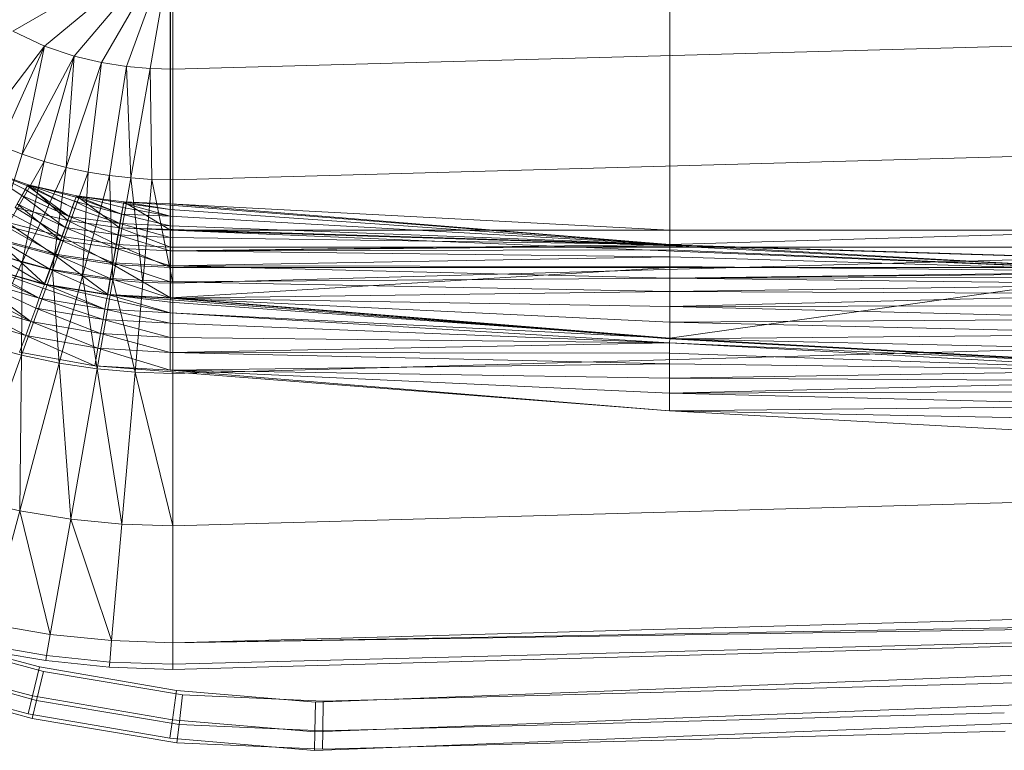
# Model space of a CAD drawing. Header units: metres. Extents: x 397.7 to 427.5, y 12.7 to 28.4.
# Tile 72 of 126: x 406.869 to 407.095, y 27.037 to 27.205. Entities that reach past the tile are written whole.
import ezdxf

# ---------------------------------------------------------------- set-up
doc = ezdxf.new("R2010")
doc.units = ezdxf.units.M
doc.layers.add('A-DETL-____-MBND', color=7, linetype='Continuous', lineweight=18)

# ---------------------------------------------------------------- blocks, each defined once
blk = doc.blocks.new('Family - Inodor P4-151432-08_TEL_P5')
at = {"layer": 'A-DETL-____-MBND', "color": 253, "true_color": 0xaaaaaa}
for p, q in [((0.21593, 0.13288), (0.21593, 0.26697)), ((0.21593, 0.26697), (0.21593, 0.13288)), ((0.33082, 0.26697), (0.33082, 0.13288)), ((0.33082, 0.26697), (0.33082, 0.13288)), ((0.33082, 0.26697), (0.33082, 0.13288)), ((0.33082, 0.26697), (0.33082, 0.13288)), ((0.21587, 0.2609), (0.21587, 0.13894)), ((0.21587, 0.2609), (0.21587, 0.13894)), ((0.21652, 0.19991), (0.17968, 0.17865)), ((0.21652, 0.19991), (0.18699, 0.17514)), ((0.21652, 0.19991), (0.19381, 0.17286)), ((0.21652, 0.19991), (0.20005, 0.17139)), ((0.21652, 0.19991), (0.20581, 0.1705)), ((0.21652, 0.19991), (0.21124, 0.17001)), ((0.21652, 0.16986), (0.21652, 0.19991)), ((0.7262, 0.18393), (0.21652, 0.16986)), ((0.18699, 0.17514), (0.17968, 0.17865)), ((0.18699, 0.17514), (0.1714, 0.1548)), ((0.18699, 0.17514), (0.17661, 0.15235)), ((0.18179, 0.15031), (0.18699, 0.17514)), ((0.19381, 0.17286), (0.18699, 0.17514)), ((0.19381, 0.17286), (0.18179, 0.15031)), ((0.19381, 0.17286), (0.18692, 0.14864)), ((0.19198, 0.14729), (0.19381, 0.17286)), ((0.20005, 0.17139), (0.19381, 0.17286)), ((0.20005, 0.17139), (0.19198, 0.14729)), ((0.19698, 0.14623), (0.20005, 0.17139)), ((0.20581, 0.1705), (0.20005, 0.17139)), ((0.20581, 0.1705), (0.20192, 0.14543)), ((0.21124, 0.17001), (0.20581, 0.1705)), ((0.20681, 0.14488), (0.20581, 0.1705)), ((0.21124, 0.17001), (0.20681, 0.14488)), ((0.21652, 0.16986), (0.21124, 0.17001)), ((0.21167, 0.14455), (0.21124, 0.17001)), ((0.21652, 0.14444), (0.21652, 0.16986)), ((0.7262, 0.15852), (0.21652, 0.14444)), ((0.18179, 0.15031), (0.17661, 0.15235)), ((0.17482, 0.12769), (0.18179, 0.15031)), ((0.18692, 0.14864), (0.18179, 0.15031)), ((0.1718, 0.14741), (0.18319, 0.14332)), ((0.1718, 0.14741), (0.18319, 0.14332)), ((0.1718, 0.14741), (0.18303, 0.14305)), ((0.1718, 0.14741), (0.18303, 0.14305)), ((0.1718, 0.14741), (0.18254, 0.1422)), ((0.1718, 0.14741), (0.18254, 0.1422)), ((0.1718, 0.14741), (0.18174, 0.14081)), ((0.1718, 0.14741), (0.18174, 0.14081)), ((0.18319, 0.14332), (0.1718, 0.14741)), ((0.1718, 0.14741), (0.18319, 0.14332)), ((0.18692, 0.14864), (0.17482, 0.12769)), ((0.1818, 0.12547), (0.18692, 0.14864)), ((0.19198, 0.14729), (0.1818, 0.12547)), ((0.19198, 0.14729), (0.18692, 0.14864)), ((0.18878, 0.1237), (0.19198, 0.14729)), ((0.19698, 0.14623), (0.19198, 0.14729)), ((0.19698, 0.14623), (0.18878, 0.1237)), ((0.19574, 0.12235), (0.19698, 0.14623)), ((0.20192, 0.14543), (0.19574, 0.12235)), ((0.20192, 0.14543), (0.19698, 0.14623)), ((0.20681, 0.14488), (0.20192, 0.14543)), ((0.20268, 0.12141), (0.20192, 0.14543)), ((0.18319, 0.14332), (0.18021, 0.13804)), ((0.18319, 0.14332), (0.18021, 0.13804)), ((0.18303, 0.14305), (0.18254, 0.1422)), ((0.18303, 0.14305), (0.18254, 0.1422)), ((0.18319, 0.14332), (0.18303, 0.14305)), ((0.18319, 0.14332), (0.18303, 0.14305)), ((0.19335, 0.13804), (0.18303, 0.14305)), ((0.18303, 0.14305), (0.1926, 0.136)), ((0.18303, 0.14305), (0.19335, 0.13804)), ((0.18303, 0.14305), (0.1926, 0.136)), ((0.19434, 0.14076), (0.18319, 0.14332)), ((0.18319, 0.14332), (0.19335, 0.13804)), ((0.18319, 0.14332), (0.19434, 0.14076)), ((0.18319, 0.14332), (0.19423, 0.14047)), ((0.18319, 0.14332), (0.19423, 0.14047)), ((0.18319, 0.14332), (0.19389, 0.13955)), ((0.18319, 0.14332), (0.19389, 0.13955)), ((0.18319, 0.14332), (0.19335, 0.13804)), ((0.19434, 0.14076), (0.18319, 0.14332)), ((0.18319, 0.14332), (0.19434, 0.14076)), ((0.18319, 0.14332), (0.19232, 0.13505)), ((0.18319, 0.14332), (0.19232, 0.13505)), ((0.20681, 0.14488), (0.20268, 0.12141)), ((0.21167, 0.14455), (0.20681, 0.14488)), ((0.2096, 0.12085), (0.20681, 0.14488)), ((0.21167, 0.14455), (0.2096, 0.12085)), ((0.21652, 0.14444), (0.21167, 0.14455)), ((0.21652, 0.12067), (0.21167, 0.14455)), ((0.21652, 0.14444), (0.21652, 0.12067)), ((0.18174, 0.14081), (0.18066, 0.13893)), ((0.18174, 0.14081), (0.18066, 0.13893)), ((0.18254, 0.1422), (0.18174, 0.14081)), ((0.18254, 0.1422), (0.18174, 0.14081)), ((0.1926, 0.136), (0.18174, 0.14081)), ((0.18174, 0.14081), (0.19169, 0.13349)), ((0.18174, 0.14081), (0.1926, 0.136)), ((0.18174, 0.14081), (0.19169, 0.13349)), ((0.1926, 0.136), (0.18254, 0.1422)), ((0.18254, 0.1422), (0.1926, 0.136)), ((0.19434, 0.14076), (0.19232, 0.13505)), ((0.19434, 0.14076), (0.19232, 0.13505)), ((0.19423, 0.14047), (0.19389, 0.13955)), ((0.19423, 0.14047), (0.19389, 0.13955)), ((0.19434, 0.14076), (0.19423, 0.14047)), ((0.19434, 0.14076), (0.19423, 0.14047)), ((0.20469, 0.13653), (0.19423, 0.14047)), ((0.19423, 0.14047), (0.20469, 0.13653)), ((0.20519, 0.13938), (0.19434, 0.14076)), ((0.19434, 0.14076), (0.20469, 0.13653)), ((0.19434, 0.14076), (0.20519, 0.13938)), ((0.19434, 0.14076), (0.20514, 0.13907)), ((0.19434, 0.14076), (0.20514, 0.13907)), ((0.19434, 0.14076), (0.20497, 0.13811)), ((0.19434, 0.14076), (0.20497, 0.13811)), ((0.19434, 0.14076), (0.20469, 0.13653)), ((0.20519, 0.13938), (0.19434, 0.14076)), ((0.19434, 0.14076), (0.20519, 0.13938)), ((0.19434, 0.14076), (0.2042, 0.1334)), ((0.19434, 0.14076), (0.2042, 0.1334)), ((0.19169, 0.13349), (0.18066, 0.13893)), ((0.18066, 0.13893), (0.19063, 0.13057)), ((0.18066, 0.13893), (0.19169, 0.13349)), ((0.18066, 0.13893), (0.19063, 0.13057)), ((0.19389, 0.13955), (0.19335, 0.13804)), ((0.19389, 0.13955), (0.19335, 0.13804)), ((0.20469, 0.13653), (0.19389, 0.13955)), ((0.19389, 0.13955), (0.20431, 0.13439)), ((0.19389, 0.13955), (0.20469, 0.13653)), ((0.19389, 0.13955), (0.20431, 0.13439)), ((0.20519, 0.13938), (0.2042, 0.1334)), ((0.20519, 0.13938), (0.2042, 0.1334)), ((0.20514, 0.13907), (0.20497, 0.13811)), ((0.20514, 0.13907), (0.20497, 0.13811)), ((0.20519, 0.13938), (0.20514, 0.13907)), ((0.20519, 0.13938), (0.20514, 0.13907)), ((0.21587, 0.13765), (0.20514, 0.13907)), ((0.20514, 0.13907), (0.21587, 0.13605)), ((0.20514, 0.13907), (0.21587, 0.13765)), ((0.20514, 0.13907), (0.21587, 0.13605)), ((0.21587, 0.13894), (0.20519, 0.13938)), ((0.20519, 0.13938), (0.21587, 0.13765)), ((0.20519, 0.13938), (0.21587, 0.13894)), ((0.20519, 0.13938), (0.21587, 0.13863)), ((0.20519, 0.13938), (0.21587, 0.13863)), ((0.20519, 0.13938), (0.21587, 0.13765)), ((0.20519, 0.13938), (0.21587, 0.13894)), ((0.20519, 0.13938), (0.21587, 0.13894)), ((0.20519, 0.13938), (0.21593, 0.13288)), ((0.20519, 0.13938), (0.21593, 0.13288)), ((0.33082, 0.1296), (0.21587, 0.13894)), ((0.21587, 0.13894), (0.33082, 0.13288)), ((0.21593, 0.13288), (0.21587, 0.13894)), ((0.21587, 0.13894), (0.33082, 0.13288)), ((0.33082, 0.1296), (0.21587, 0.13894)), ((0.21587, 0.13894), (0.21587, 0.13863)), ((0.21587, 0.13894), (0.33082, 0.1296)), ((0.21587, 0.13894), (0.21587, 0.13863)), ((0.21587, 0.13894), (0.33082, 0.13288)), ((0.21587, 0.13894), (0.21593, 0.13288)), ((0.21587, 0.13894), (0.33082, 0.13288)), ((0.21587, 0.13894), (0.21593, 0.13288)), ((0.21587, 0.13863), (0.21587, 0.13765)), ((0.33082, 0.1296), (0.21587, 0.13863)), ((0.21587, 0.13863), (0.33082, 0.1296)), ((0.21587, 0.13863), (0.21587, 0.13765)), ((0.19063, 0.13057), (0.17932, 0.13662)), ((0.17932, 0.13662), (0.19063, 0.13057)), ((0.19232, 0.13505), (0.18021, 0.13804)), ((0.19232, 0.13505), (0.18021, 0.13804)), ((0.18021, 0.13804), (0.19232, 0.13505)), ((0.18021, 0.13804), (0.19099, 0.13139)), ((0.18021, 0.13804), (0.19099, 0.13139)), ((0.1926, 0.136), (0.19169, 0.13349)), ((0.1926, 0.136), (0.19169, 0.13349)), ((0.19335, 0.13804), (0.1926, 0.136)), ((0.19335, 0.13804), (0.1926, 0.136)), ((0.20431, 0.13439), (0.1926, 0.136)), ((0.1926, 0.136), (0.20431, 0.13439)), ((0.1926, 0.136), (0.20385, 0.13176)), ((0.1926, 0.136), (0.20385, 0.13176)), ((0.20431, 0.13439), (0.19335, 0.13804)), ((0.19335, 0.13804), (0.20431, 0.13439)), ((0.20469, 0.13653), (0.20431, 0.13439)), ((0.20469, 0.13653), (0.20431, 0.13439)), ((0.20497, 0.13811), (0.20469, 0.13653)), ((0.20497, 0.13811), (0.20469, 0.13653)), ((0.21587, 0.13605), (0.20469, 0.13653)), ((0.20469, 0.13653), (0.21587, 0.13605)), ((0.20469, 0.13653), (0.21587, 0.13388)), ((0.20469, 0.13653), (0.21587, 0.13388)), ((0.21587, 0.13605), (0.20497, 0.13811)), ((0.20497, 0.13811), (0.21587, 0.13605)), ((0.21587, 0.13765), (0.21587, 0.13605)), ((0.33082, 0.1296), (0.21587, 0.13765)), ((0.21587, 0.13765), (0.33082, 0.1296)), ((0.21587, 0.13765), (0.21587, 0.13605)), ((0.33082, 0.1296), (0.21587, 0.13605)), ((0.21587, 0.13605), (0.21587, 0.13388)), ((0.21587, 0.13605), (0.33082, 0.1296)), ((0.21587, 0.13605), (0.21587, 0.13388)), ((0.19063, 0.13057), (0.17777, 0.13393)), ((0.17777, 0.13393), (0.18945, 0.12735)), ((0.17777, 0.13393), (0.19063, 0.13057)), ((0.17777, 0.13393), (0.18945, 0.12735)), ((0.19099, 0.13139), (0.17826, 0.13467)), ((0.17826, 0.13467), (0.19099, 0.13139)), ((0.17826, 0.13467), (0.18939, 0.127)), ((0.17826, 0.13467), (0.18939, 0.127)), ((0.19232, 0.13505), (0.19099, 0.13139)), ((0.19232, 0.13505), (0.19099, 0.13139)), ((0.2042, 0.1334), (0.19232, 0.13505)), ((0.2042, 0.1334), (0.19232, 0.13505)), ((0.19232, 0.13505), (0.2042, 0.1334)), ((0.19232, 0.13505), (0.20352, 0.12956)), ((0.19232, 0.13505), (0.20352, 0.12956)), ((0.20431, 0.13439), (0.20385, 0.13176)), ((0.20431, 0.13439), (0.20385, 0.13176)), ((0.21587, 0.13388), (0.20431, 0.13439)), ((0.20431, 0.13439), (0.21587, 0.13388)), ((0.20431, 0.13439), (0.21587, 0.1312)), ((0.20431, 0.13439), (0.21587, 0.1312)), ((0.33082, 0.1296), (0.21587, 0.13388)), ((0.21587, 0.13388), (0.21587, 0.1312)), ((0.21587, 0.13388), (0.33082, 0.1296)), ((0.21587, 0.13388), (0.21587, 0.1312)), ((0.7262, 0.13475), (0.21652, 0.12067)), ((0.19099, 0.13139), (0.18939, 0.127)), ((0.19099, 0.13139), (0.18939, 0.127)), ((0.19169, 0.13349), (0.19063, 0.13057)), ((0.19169, 0.13349), (0.19063, 0.13057)), ((0.20352, 0.12956), (0.19099, 0.13139)), ((0.19099, 0.13139), (0.20352, 0.12956)), ((0.19099, 0.13139), (0.20271, 0.12496)), ((0.19099, 0.13139), (0.20271, 0.12496)), ((0.20385, 0.13176), (0.19169, 0.13349)), ((0.19169, 0.13349), (0.20385, 0.13176)), ((0.19169, 0.13349), (0.20331, 0.1287)), ((0.19169, 0.13349), (0.20331, 0.1287)), ((0.20385, 0.13176), (0.20331, 0.1287)), ((0.20385, 0.13176), (0.20331, 0.1287)), ((0.2042, 0.1334), (0.20352, 0.12956)), ((0.2042, 0.1334), (0.20352, 0.12956)), ((0.21587, 0.1312), (0.20385, 0.13176)), ((0.20385, 0.13176), (0.21587, 0.1312)), ((0.20385, 0.13176), (0.21587, 0.1281)), ((0.20385, 0.13176), (0.21587, 0.1281)), ((0.21593, 0.13288), (0.2042, 0.1334)), ((0.2042, 0.1334), (0.21593, 0.13288)), ((0.2042, 0.1334), (0.7256, 0.11726)), ((0.7262, 0.11723), (0.2042, 0.1334)), ((0.2042, 0.1334), (0.7256, 0.11726)), ((0.21593, 0.13288), (0.2042, 0.1334)), ((0.2042, 0.1334), (0.21593, 0.13288)), ((0.2042, 0.1334), (0.21593, 0.12899)), ((0.2042, 0.1334), (0.21593, 0.12899)), ((0.33082, 0.13288), (0.21593, 0.13288)), ((0.33082, 0.13288), (0.21593, 0.13288)), ((0.21593, 0.13288), (0.7256, 0.11726)), ((0.33082, 0.1296), (0.21593, 0.13288)), ((0.33082, 0.13288), (0.21593, 0.13288)), ((0.21593, 0.13288), (0.33082, 0.1296)), ((0.21593, 0.13288), (0.44571, 0.12326)), ((0.21593, 0.13288), (0.44571, 0.12326)), ((0.21593, 0.13288), (0.7256, 0.11726)), ((0.21593, 0.13288), (0.33082, 0.13288)), ((0.21593, 0.13288), (0.21593, 0.12899)), ((0.33082, 0.13288), (0.21593, 0.13288)), ((0.21593, 0.13288), (0.21593, 0.12899)), ((0.33082, 0.13288), (0.33082, 0.1296)), ((0.44571, 0.13288), (0.33082, 0.13288)), ((0.44571, 0.13288), (0.33082, 0.1296)), ((0.44571, 0.13288), (0.33082, 0.13288)), ((0.44571, 0.13288), (0.33082, 0.1296)), ((0.44571, 0.13288), (0.33082, 0.13288)), ((0.44571, 0.13288), (0.33082, 0.13288)), ((0.33082, 0.13288), (0.33082, 0.12899)), ((0.33082, 0.13288), (0.33082, 0.12899)), ((0.18939, 0.127), (0.17592, 0.13062)), ((0.17592, 0.13062), (0.18939, 0.127)), ((0.17592, 0.13062), (0.187, 0.12044)), ((0.17592, 0.13062), (0.187, 0.12044)), ((0.18945, 0.12735), (0.17605, 0.13096)), ((0.17605, 0.13096), (0.1882, 0.12391)), ((0.17605, 0.13096), (0.18945, 0.12735)), ((0.17605, 0.13096), (0.1882, 0.12391)), ((0.19063, 0.13057), (0.18945, 0.12735)), ((0.19063, 0.13057), (0.18945, 0.12735)), ((0.20331, 0.1287), (0.19063, 0.13057)), ((0.19063, 0.13057), (0.20331, 0.1287)), ((0.19063, 0.13057), (0.20272, 0.12532)), ((0.19063, 0.13057), (0.20272, 0.12532)), ((0.20352, 0.12956), (0.20271, 0.12496)), ((0.20352, 0.12956), (0.20271, 0.12496)), ((0.21593, 0.12899), (0.20352, 0.12956)), ((0.20352, 0.12956), (0.21593, 0.12899)), ((0.20352, 0.12956), (0.21593, 0.12431)), ((0.20352, 0.12956), (0.21593, 0.12431)), ((0.33082, 0.1296), (0.21587, 0.1312)), ((0.21587, 0.1312), (0.21587, 0.1281)), ((0.21587, 0.1312), (0.33082, 0.1296)), ((0.21587, 0.1312), (0.21587, 0.1281)), ((0.33082, 0.1296), (0.21587, 0.1281)), ((0.33082, 0.1296), (0.21587, 0.1281)), ((0.33082, 0.12929), (0.21587, 0.1281)), ((0.33082, 0.12929), (0.21587, 0.1281)), ((0.44571, 0.12326), (0.33082, 0.1296)), ((0.33082, 0.1296), (0.33082, 0.12929)), ((0.33082, 0.1296), (0.44571, 0.12326)), ((0.33082, 0.1296), (0.33082, 0.12929)), ((0.44571, 0.12326), (0.33082, 0.1296)), ((0.33082, 0.1296), (0.44571, 0.12326)), ((0.44571, 0.12326), (0.33082, 0.12929)), ((0.33082, 0.12929), (0.33082, 0.12831)), ((0.33082, 0.12929), (0.44571, 0.12326)), ((0.33082, 0.12929), (0.33082, 0.12831)), ((0.1882, 0.12391), (0.17422, 0.12779)), ((0.17422, 0.12779), (0.18691, 0.12037)), ((0.17422, 0.12779), (0.1882, 0.12391)), ((0.17422, 0.12779), (0.18691, 0.12037)), ((0.1818, 0.12547), (0.17482, 0.12769)), ((0.18939, 0.127), (0.187, 0.12044)), ((0.18939, 0.127), (0.187, 0.12044)), ((0.18945, 0.12735), (0.1882, 0.12391)), ((0.18945, 0.12735), (0.1882, 0.12391)), ((0.20271, 0.12496), (0.18939, 0.127)), ((0.18939, 0.127), (0.20271, 0.12496)), ((0.18939, 0.127), (0.2015, 0.11809)), ((0.18939, 0.127), (0.2015, 0.11809)), ((0.20272, 0.12532), (0.18945, 0.12735)), ((0.18945, 0.12735), (0.20272, 0.12532)), ((0.18945, 0.12735), (0.20208, 0.12172)), ((0.18945, 0.12735), (0.20208, 0.12172)), ((0.20331, 0.1287), (0.20272, 0.12532)), ((0.20331, 0.1287), (0.20272, 0.12532)), ((0.21587, 0.1281), (0.20331, 0.1287)), ((0.20331, 0.1287), (0.21587, 0.1281)), ((0.20331, 0.1287), (0.21587, 0.12467)), ((0.20331, 0.1287), (0.21587, 0.12467)), ((0.33082, 0.12831), (0.21587, 0.1281)), ((0.33082, 0.12831), (0.21587, 0.1281)), ((0.21587, 0.1281), (0.21587, 0.12467)), ((0.33082, 0.12671), (0.21587, 0.1281)), ((0.21587, 0.1281), (0.33082, 0.12671)), ((0.21587, 0.1281), (0.21587, 0.12467)), ((0.33082, 0.12899), (0.21593, 0.12899)), ((0.21593, 0.12899), (0.21593, 0.12431)), ((0.33082, 0.12899), (0.21593, 0.12899)), ((0.21593, 0.12899), (0.21593, 0.12431)), ((0.44571, 0.12899), (0.33082, 0.12899)), ((0.44571, 0.12899), (0.33082, 0.12899)), ((0.33082, 0.12899), (0.33082, 0.12431)), ((0.33082, 0.12899), (0.33082, 0.12431)), ((0.44571, 0.12326), (0.33082, 0.12831)), ((0.33082, 0.12831), (0.33082, 0.12671)), ((0.33082, 0.12831), (0.44571, 0.12326)), ((0.33082, 0.12831), (0.33082, 0.12671)), ((0.1818, 0.12547), (0.17296, 0.1065)), ((0.18164, 0.10408), (0.1818, 0.12547)), ((0.18878, 0.1237), (0.1818, 0.12547)), ((0.20271, 0.12496), (0.2015, 0.11809)), ((0.20271, 0.12496), (0.2015, 0.11809)), ((0.20272, 0.12532), (0.20208, 0.12172)), ((0.20272, 0.12532), (0.20208, 0.12172)), ((0.21593, 0.12431), (0.20271, 0.12496)), ((0.20271, 0.12496), (0.21593, 0.12431)), ((0.20271, 0.12496), (0.21593, 0.11733)), ((0.20271, 0.12496), (0.21593, 0.11733)), ((0.21587, 0.12467), (0.20272, 0.12532)), ((0.20272, 0.12532), (0.21587, 0.12467)), ((0.20272, 0.12532), (0.21587, 0.12101)), ((0.20272, 0.12532), (0.21587, 0.12101)), ((0.33082, 0.12671), (0.21587, 0.12467)), ((0.33082, 0.12671), (0.21587, 0.12467)), ((0.33082, 0.12454), (0.21587, 0.12467)), ((0.21587, 0.12467), (0.21587, 0.12101)), ((0.21587, 0.12467), (0.33082, 0.12454)), ((0.21587, 0.12467), (0.33082, 0.12186)), ((0.21587, 0.12467), (0.33082, 0.12186)), ((0.21587, 0.12467), (0.21587, 0.12101)), ((0.44571, 0.12326), (0.33082, 0.12671)), ((0.33082, 0.12671), (0.33082, 0.12454)), ((0.33082, 0.12671), (0.44571, 0.12326)), ((0.33082, 0.12671), (0.33082, 0.12454)), ((0.18577, 0.11721), (0.17189, 0.12374)), ((0.17189, 0.12374), (0.18577, 0.11721)), ((0.18691, 0.12037), (0.17234, 0.12452)), ((0.187, 0.12044), (0.17243, 0.12458)), ((0.17243, 0.12458), (0.18577, 0.11721)), ((0.17243, 0.12458), (0.187, 0.12044)), ((0.17243, 0.12458), (0.18661, 0.11952)), ((0.17243, 0.12458), (0.18661, 0.11952)), ((0.17243, 0.12458), (0.18577, 0.11721)), ((0.18878, 0.1237), (0.18164, 0.10408)), ((0.1882, 0.12391), (0.18691, 0.12037)), ((0.1882, 0.12391), (0.18691, 0.12037)), ((0.20208, 0.12172), (0.1882, 0.12391)), ((0.1882, 0.12391), (0.20208, 0.12172)), ((0.1882, 0.12391), (0.20142, 0.11801)), ((0.1882, 0.12391), (0.20142, 0.11801)), ((0.19574, 0.12235), (0.18878, 0.1237)), ((0.19035, 0.10224), (0.18878, 0.1237)), ((0.19574, 0.12235), (0.19035, 0.10224)), ((0.20268, 0.12141), (0.19574, 0.12235)), ((0.19907, 0.10094), (0.19574, 0.12235)), ((0.33082, 0.12431), (0.21593, 0.12431)), ((0.21593, 0.12431), (0.21593, 0.11733)), ((0.33082, 0.12431), (0.21593, 0.11733)), ((0.33082, 0.12431), (0.21593, 0.12431)), ((0.21593, 0.11733), (0.21593, 0.12431)), ((0.33082, 0.12431), (0.21593, 0.11733)), ((0.44571, 0.12326), (0.33082, 0.12454)), ((0.33082, 0.12454), (0.33082, 0.12186)), ((0.33082, 0.12454), (0.44571, 0.12326)), ((0.33082, 0.12454), (0.33082, 0.12186)), ((0.44571, 0.12431), (0.33082, 0.12431)), ((0.44571, 0.12431), (0.33082, 0.10799)), ((0.44571, 0.12431), (0.33082, 0.12431)), ((0.33082, 0.10799), (0.33082, 0.12431)), ((0.44571, 0.12431), (0.33082, 0.10799)), ((0.33082, 0.12431), (0.33082, 0.10799)), ((0.44571, 0.12326), (0.33082, 0.12186)), ((0.44571, 0.12326), (0.33082, 0.12186)), ((0.44571, 0.12295), (0.33082, 0.12186)), ((0.44571, 0.12295), (0.33082, 0.12186)), ((0.18577, 0.11721), (0.17066, 0.12161)), ((0.17066, 0.12161), (0.18381, 0.11184)), ((0.17066, 0.12161), (0.18577, 0.11721)), ((0.17066, 0.12161), (0.18494, 0.11492)), ((0.17066, 0.12161), (0.18494, 0.11492)), ((0.17066, 0.12161), (0.18381, 0.11184)), ((0.187, 0.12044), (0.18661, 0.11952)), ((0.187, 0.12044), (0.18661, 0.11952)), ((0.20142, 0.11801), (0.18691, 0.12037)), ((0.2015, 0.11809), (0.187, 0.12044)), ((0.187, 0.12044), (0.20085, 0.1147)), ((0.187, 0.12044), (0.2015, 0.11809)), ((0.187, 0.12044), (0.20127, 0.11712)), ((0.187, 0.12044), (0.20127, 0.11712)), ((0.187, 0.12044), (0.20085, 0.1147)), ((0.20268, 0.12141), (0.19907, 0.10094)), ((0.20208, 0.12172), (0.20142, 0.11801)), ((0.20208, 0.12172), (0.20142, 0.11801)), ((0.21587, 0.12101), (0.20208, 0.12172)), ((0.20208, 0.12172), (0.21587, 0.12101)), ((0.20208, 0.12172), (0.21587, 0.11724)), ((0.20208, 0.12172), (0.21587, 0.11724)), ((0.2096, 0.12085), (0.20268, 0.12141)), ((0.20779, 0.10017), (0.20268, 0.12141)), ((0.2096, 0.12085), (0.20779, 0.10017)), ((0.21652, 0.12067), (0.2096, 0.12085)), ((0.33082, 0.12186), (0.21587, 0.12101)), ((0.33082, 0.12186), (0.21587, 0.12101)), ((0.33082, 0.11876), (0.21587, 0.12101)), ((0.21587, 0.12101), (0.21587, 0.11724)), ((0.21587, 0.12101), (0.33082, 0.11876)), ((0.21587, 0.12101), (0.21587, 0.11724)), ((0.21652, 0.12067), (0.21652, 0.09991)), ((0.44571, 0.12197), (0.33082, 0.12186)), ((0.44571, 0.12197), (0.33082, 0.12186)), ((0.44571, 0.12037), (0.33082, 0.12186)), ((0.33082, 0.12186), (0.33082, 0.11876)), ((0.33082, 0.12186), (0.44571, 0.12037)), ((0.33082, 0.12186), (0.33082, 0.11876)), ((0.44571, 0.12037), (0.33082, 0.11876)), ((0.44571, 0.12037), (0.33082, 0.11876)), ((0.18381, 0.11184), (0.16944, 0.1195)), ((0.16944, 0.1195), (0.18381, 0.11184)), ((0.18661, 0.11952), (0.18577, 0.11721)), ((0.18661, 0.11952), (0.18577, 0.11721)), ((0.20085, 0.1147), (0.18661, 0.11952)), ((0.18661, 0.11952), (0.20085, 0.1147)), ((0.2015, 0.11809), (0.20127, 0.11712)), ((0.2015, 0.11809), (0.20127, 0.11712)), ((0.21587, 0.11724), (0.20142, 0.11801)), ((0.20142, 0.11801), (0.21587, 0.11724)), ((0.20142, 0.11801), (0.33082, 0.1079)), ((0.21593, 0.11733), (0.2015, 0.11809)), ((0.2015, 0.11809), (0.21593, 0.11733)), ((0.2015, 0.11809), (0.21587, 0.11634)), ((0.2015, 0.11809), (0.21587, 0.11388)), ((0.2015, 0.11809), (0.21587, 0.11634)), ((0.2015, 0.11809), (0.21587, 0.11388)), ((0.33082, 0.11876), (0.21587, 0.11724)), ((0.33082, 0.11876), (0.21587, 0.11724)), ((0.44571, 0.11819), (0.33082, 0.11876)), ((0.33082, 0.11876), (0.44571, 0.11819)), ((0.33082, 0.11876), (0.33082, 0.11533)), ((0.33082, 0.11876), (0.33082, 0.11533)), ((0.44571, 0.11819), (0.33082, 0.11533)), ((0.44571, 0.11819), (0.33082, 0.11533)), ((0.18381, 0.11184), (0.1678, 0.11666)), ((0.1678, 0.11666), (0.18265, 0.10863)), ((0.1678, 0.11666), (0.18381, 0.11184)), ((0.1678, 0.11666), (0.18265, 0.10863)), ((0.18577, 0.11721), (0.18494, 0.11492)), ((0.18577, 0.11721), (0.18494, 0.11492)), ((0.20085, 0.1147), (0.18577, 0.11721)), ((0.18577, 0.11721), (0.20042, 0.1123)), ((0.18577, 0.11721), (0.20085, 0.1147)), ((0.18577, 0.11721), (0.20042, 0.1123)), ((0.20127, 0.11712), (0.20085, 0.1147)), ((0.20127, 0.11712), (0.20085, 0.1147)), ((0.21587, 0.11388), (0.20127, 0.11712)), ((0.20127, 0.11712), (0.21587, 0.11388)), ((0.21593, 0.11733), (0.21587, 0.11634)), ((0.21593, 0.11733), (0.21587, 0.11634)), ((0.33082, 0.11533), (0.21587, 0.11724)), ((0.21587, 0.11724), (0.33082, 0.1079)), ((0.21587, 0.11724), (0.33082, 0.11533)), ((0.21587, 0.11724), (0.33082, 0.11167)), ((0.21587, 0.11724), (0.33082, 0.11167)), ((0.21587, 0.11724), (0.33082, 0.1079)), ((0.21587, 0.11634), (0.21587, 0.11388)), ((0.33082, 0.10799), (0.21587, 0.11634)), ((0.21587, 0.11634), (0.33082, 0.10799)), ((0.21587, 0.11634), (0.21587, 0.11388)), ((0.33082, 0.10799), (0.21593, 0.11733)), ((0.21593, 0.11733), (0.33082, 0.10799)), ((0.18265, 0.10863), (0.16609, 0.1137)), ((0.16609, 0.1137), (0.18265, 0.10863)), ((0.18494, 0.11492), (0.18381, 0.11184)), ((0.18494, 0.11492), (0.18381, 0.11184)), ((0.20042, 0.1123), (0.18494, 0.11492)), ((0.18494, 0.11492), (0.20042, 0.1123)), ((0.18494, 0.11492), (0.19985, 0.10907)), ((0.18494, 0.11492), (0.19985, 0.10907)), ((0.20085, 0.1147), (0.20042, 0.1123)), ((0.20085, 0.1147), (0.20042, 0.1123)), ((0.21587, 0.11388), (0.20085, 0.1147)), ((0.20085, 0.1147), (0.21587, 0.11388)), ((0.20085, 0.1147), (0.21587, 0.11145)), ((0.20085, 0.1147), (0.21587, 0.11145)), ((0.33082, 0.10799), (0.21587, 0.11388)), ((0.21587, 0.11388), (0.21587, 0.11145)), ((0.21587, 0.11388), (0.33077, 0.10699)), ((0.21587, 0.11388), (0.21587, 0.11145)), ((0.21587, 0.11388), (0.33082, 0.10799)), ((0.21587, 0.11388), (0.33077, 0.10699)), ((0.7262, 0.11399), (0.21652, 0.09991)), ((0.44571, 0.11552), (0.33082, 0.11533)), ((0.44571, 0.11552), (0.33082, 0.11533)), ((0.33082, 0.11533), (0.33082, 0.11167)), ((0.44571, 0.11242), (0.33082, 0.11533)), ((0.33082, 0.11533), (0.44571, 0.11242)), ((0.33082, 0.11533), (0.33082, 0.11167)), ((0.18381, 0.11184), (0.18265, 0.10863)), ((0.18381, 0.11184), (0.18265, 0.10863)), ((0.19985, 0.10907), (0.18381, 0.11184)), ((0.18381, 0.11184), (0.19985, 0.10907)), ((0.18381, 0.11184), (0.19926, 0.1057)), ((0.18381, 0.11184), (0.19926, 0.1057)), ((0.20042, 0.1123), (0.19985, 0.10907)), ((0.20042, 0.1123), (0.19985, 0.10907)), ((0.21587, 0.11145), (0.20042, 0.1123)), ((0.20042, 0.1123), (0.21587, 0.11145)), ((0.20042, 0.1123), (0.21587, 0.10817)), ((0.20042, 0.1123), (0.21587, 0.10817)), ((0.33077, 0.10699), (0.21587, 0.11145)), ((0.21587, 0.11145), (0.21587, 0.10817)), ((0.21587, 0.11145), (0.33077, 0.10699)), ((0.21587, 0.11145), (0.21587, 0.10817)), ((0.44571, 0.11242), (0.33082, 0.11167)), ((0.44571, 0.11242), (0.33082, 0.11167)), ((0.33082, 0.11167), (0.33082, 0.1079)), ((0.44571, 0.10898), (0.33082, 0.11167)), ((0.33082, 0.11167), (0.44571, 0.10898)), ((0.33082, 0.11167), (0.33082, 0.1079)), ((0.19985, 0.10907), (0.19926, 0.1057)), ((0.19985, 0.10907), (0.19926, 0.1057)), ((0.21587, 0.10817), (0.19985, 0.10907)), ((0.19985, 0.10907), (0.21587, 0.10817)), ((0.19985, 0.10907), (0.21587, 0.10475)), ((0.19985, 0.10907), (0.21587, 0.10475)), ((0.44571, 0.10898), (0.33082, 0.1079)), ((0.44571, 0.10898), (0.33082, 0.1079)), ((0.18164, 0.10408), (0.17296, 0.1065)), ((0.18265, 0.10863), (0.18124, 0.10478)), ((0.18265, 0.10863), (0.18124, 0.10478)), ((0.19926, 0.1057), (0.18265, 0.10863)), ((0.18265, 0.10863), (0.19926, 0.1057)), ((0.18265, 0.10863), (0.19854, 0.10167)), ((0.18265, 0.10863), (0.19854, 0.10167)), ((0.33077, 0.10699), (0.21587, 0.10817)), ((0.21587, 0.10817), (0.21587, 0.10475)), ((0.21587, 0.10817), (0.33077, 0.10699)), ((0.21587, 0.10817), (0.21587, 0.10475)), ((0.33077, 0.10699), (0.21587, 0.10475)), ((0.33077, 0.10699), (0.21587, 0.10475)), ((0.33082, 0.10799), (0.33077, 0.10699)), ((0.33082, 0.10799), (0.33077, 0.10699)), ((0.44572, 0.10165), (0.33077, 0.10699)), ((0.33077, 0.10699), (0.33077, 0.10454)), ((0.33077, 0.10699), (0.44566, 0.10065)), ((0.33077, 0.10699), (0.33077, 0.10454)), ((0.33077, 0.10699), (0.44572, 0.10165)), ((0.33077, 0.10699), (0.44566, 0.10065)), ((0.44572, 0.10165), (0.33082, 0.10799)), ((0.33082, 0.10799), (0.44572, 0.10165)), ((0.44571, 0.10533), (0.33082, 0.1079)), ((0.33082, 0.1079), (0.44571, 0.10533)), ((0.33082, 0.1079), (0.44571, 0.10156)), ((0.19854, 0.10167), (0.18124, 0.10478)), ((0.19926, 0.1057), (0.19854, 0.10167)), ((0.19926, 0.1057), (0.19854, 0.10167)), ((0.21587, 0.10475), (0.19926, 0.1057)), ((0.19926, 0.1057), (0.21587, 0.10475)), ((0.19926, 0.1057), (0.21587, 0.10065)), ((0.19926, 0.1057), (0.21587, 0.10065)), ((0.33077, 0.10454), (0.21587, 0.10475)), ((0.21587, 0.10475), (0.21587, 0.10065)), ((0.21587, 0.10475), (0.33077, 0.10454)), ((0.21587, 0.10475), (0.33077, 0.1021)), ((0.21587, 0.10475), (0.33077, 0.1021)), ((0.21587, 0.10475), (0.21587, 0.10065)), ((0.44566, 0.10065), (0.33077, 0.10454)), ((0.33077, 0.10454), (0.33077, 0.1021)), ((0.33077, 0.10454), (0.44566, 0.10065)), ((0.33077, 0.10454), (0.33077, 0.1021)), ((0.18164, 0.10408), (0.16961, 0.07104)), ((0.18126, 0.06833), (0.18164, 0.10408)), ((0.19035, 0.10224), (0.18126, 0.06833)), ((0.19035, 0.10224), (0.18164, 0.10408)), ((0.19907, 0.10094), (0.19035, 0.10224)), ((0.19298, 0.06641), (0.19035, 0.10224)), ((0.33077, 0.1021), (0.21587, 0.10065)), ((0.33077, 0.1021), (0.21587, 0.10065)), ((0.44566, 0.10065), (0.33077, 0.1021)), ((0.33077, 0.1021), (0.33077, 0.09882)), ((0.33077, 0.1021), (0.44566, 0.10065)), ((0.33077, 0.1021), (0.33077, 0.09882)), ((0.19907, 0.10094), (0.19298, 0.06641)), ((0.21587, 0.10065), (0.19854, 0.10167)), ((0.19854, 0.10167), (0.21587, 0.10065)), ((0.19854, 0.10167), (0.33076, 0.09131)), ((0.20779, 0.10017), (0.19907, 0.10094)), ((0.20474, 0.06526), (0.19907, 0.10094)), ((0.20779, 0.10017), (0.20474, 0.06526)), ((0.21652, 0.09991), (0.20779, 0.10017)), ((0.21652, 0.06488), (0.20779, 0.10017)), ((0.33077, 0.09882), (0.21587, 0.10065)), ((0.21587, 0.10065), (0.33076, 0.09131)), ((0.21587, 0.10065), (0.33077, 0.09882)), ((0.21587, 0.10065), (0.33077, 0.0954)), ((0.21587, 0.10065), (0.33077, 0.0954)), ((0.21587, 0.10065), (0.33076, 0.09131)), ((0.21652, 0.09991), (0.21652, 0.06488)), ((0.44566, 0.10065), (0.33077, 0.09882)), ((0.44566, 0.10065), (0.33077, 0.09882)), ((0.33077, 0.09882), (0.33077, 0.0954)), ((0.44566, 0.0982), (0.33077, 0.09882)), ((0.33077, 0.09882), (0.44566, 0.0982)), ((0.33077, 0.09882), (0.33077, 0.0954)), ((0.44566, 0.0982), (0.33077, 0.0954)), ((0.44566, 0.0982), (0.33077, 0.0954)), ((0.33077, 0.0954), (0.33076, 0.09131)), ((0.33077, 0.0954), (0.33076, 0.09131)), ((0.44566, 0.09576), (0.33077, 0.0954)), ((0.44566, 0.09576), (0.33077, 0.0954)), ((0.44566, 0.09248), (0.33077, 0.0954)), ((0.33077, 0.0954), (0.44566, 0.09248)), ((0.44566, 0.09248), (0.33076, 0.09131)), ((0.44566, 0.09248), (0.33076, 0.09131)), ((0.44566, 0.08906), (0.33076, 0.09131)), ((0.33076, 0.09131), (0.44566, 0.08906)), ((0.33076, 0.09131), (0.44566, 0.08497)), ((0.7262, 0.07896), (0.21652, 0.06488)), ((0.18126, 0.06833), (0.16961, 0.07104)), ((0.18126, 0.06833), (0.17429, 0.04232)), ((0.19298, 0.06641), (0.18126, 0.06833)), ((0.1883, 0.03991), (0.18126, 0.06833)), ((0.19298, 0.06641), (0.1883, 0.03991)), ((0.20474, 0.06526), (0.19298, 0.06641)), ((0.20239, 0.03847), (0.19298, 0.06641)), ((0.20474, 0.06526), (0.20239, 0.03847)), ((0.21652, 0.06488), (0.20474, 0.06526)), ((0.21652, 0.06488), (0.21652, 0.03799)), ((0.7262, 0.05207), (0.21652, 0.03799)), ((0.7262, 0.04712), (0.21652, 0.03799)), ((0.7262, 0.04594), (0.21652, 0.03799)), ((0.7262, 0.04594), (0.21652, 0.03305)), ((0.7262, 0.04594), (0.21652, 0.03186)), ((0.1883, 0.03991), (0.17429, 0.04232)), ((0.15485, 0.04061), (0.18578, 0.03244)), ((0.15485, 0.04061), (0.18578, 0.03244)), ((0.15485, 0.04061), (0.18578, 0.03244)), ((0.18578, 0.03244), (0.15485, 0.04061)), ((0.15553, 0.03989), (0.18674, 0.03138)), ((0.15553, 0.03989), (0.18674, 0.03138)), ((0.1883, 0.03991), (0.18745, 0.03504)), ((0.20239, 0.03847), (0.1883, 0.03991)), ((0.18724, 0.03387), (0.1727, 0.03639)), ((0.18745, 0.03504), (0.17301, 0.03754)), ((0.20239, 0.03847), (0.20196, 0.03354)), ((0.21652, 0.03799), (0.20239, 0.03847)), ((0.21652, 0.03305), (0.21652, 0.03799)), ((0.18417, 0.02577), (0.15261, 0.0341)), ((0.18417, 0.02577), (0.15261, 0.0341)), ((0.18745, 0.03504), (0.18724, 0.03387)), ((0.20196, 0.03354), (0.18745, 0.03504)), ((0.40749, 0.0287), (0.72691, 0.03582)), ((0.40749, 0.0287), (0.72691, 0.03582)), ((0.15326, 0.0334), (0.18512, 0.02471)), ((0.15326, 0.0334), (0.18512, 0.02471)), ((0.18417, 0.02577), (0.18578, 0.03244)), ((0.18578, 0.03244), (0.18417, 0.02577)), ((0.18578, 0.03244), (0.21736, 0.027)), ((0.18578, 0.03244), (0.21736, 0.027)), ((0.18578, 0.03244), (0.21736, 0.027)), ((0.21736, 0.027), (0.18578, 0.03244)), ((0.20186, 0.03236), (0.18724, 0.03387)), ((0.20196, 0.03354), (0.20186, 0.03236)), ((0.21652, 0.03186), (0.20186, 0.03236)), ((0.21652, 0.03305), (0.20196, 0.03354)), ((0.21652, 0.03186), (0.21652, 0.03305)), ((0.18317, 0.02165), (0.15122, 0.03008)), ((0.18317, 0.02165), (0.15122, 0.03008)), ((0.18512, 0.02471), (0.18674, 0.03138)), ((0.18674, 0.03138), (0.18512, 0.02471)), ((0.18674, 0.03138), (0.21873, 0.02599)), ((0.18674, 0.03138), (0.21873, 0.02599)), ((0.31375, 0.02678), (0.44025, 0.03169)), ((0.31375, 0.02678), (0.44025, 0.03169)), ((0.31375, 0.02678), (0.44025, 0.03169)), ((0.44025, 0.03169), (0.31375, 0.02678)), ((0.15186, 0.02938), (0.18411, 0.02059)), ((0.15186, 0.02938), (0.18411, 0.02059)), ((0.25103, 0.02458), (0.40749, 0.0287)), ((0.25103, 0.02458), (0.40749, 0.0287)), ((0.18317, 0.02165), (0.18417, 0.02577)), ((0.18417, 0.02577), (0.18317, 0.02165)), ((0.2164, 0.02022), (0.18417, 0.02577)), ((0.2164, 0.02022), (0.18417, 0.02577)), ((0.2164, 0.02022), (0.21736, 0.027)), ((0.21736, 0.027), (0.2164, 0.02022)), ((0.21736, 0.027), (0.24933, 0.02433)), ((0.21736, 0.027), (0.24933, 0.02433)), ((0.21736, 0.027), (0.24933, 0.02433)), ((0.24933, 0.02433), (0.21736, 0.027)), ((0.21793, 0.01918), (0.21873, 0.02599)), ((0.21873, 0.02599), (0.21793, 0.01918)), ((0.21873, 0.02599), (0.25103, 0.02458)), ((0.21873, 0.02599), (0.25103, 0.02458)), ((0.24933, 0.02433), (0.31375, 0.02678)), ((0.24933, 0.02433), (0.31375, 0.02678)), ((0.24933, 0.02433), (0.31375, 0.02678)), ((0.31375, 0.02678), (0.24933, 0.02433)), ((0.18411, 0.02059), (0.18512, 0.02471)), ((0.18512, 0.02471), (0.18411, 0.02059)), ((0.18512, 0.02471), (0.21793, 0.01918)), ((0.18512, 0.02471), (0.21793, 0.01918)), ((0.24916, 0.01748), (0.24933, 0.02433)), ((0.24933, 0.02433), (0.24916, 0.01748)), ((0.25097, 0.01774), (0.25103, 0.02458)), ((0.25103, 0.02458), (0.25097, 0.01774)), ((0.44054, 0.02486), (0.31404, 0.01995)), ((0.44054, 0.02486), (0.31404, 0.01995)), ((0.2158, 0.01602), (0.18317, 0.02165)), ((0.2158, 0.01602), (0.18317, 0.02165)), ((0.18411, 0.02059), (0.21744, 0.01497)), ((0.18411, 0.02059), (0.21744, 0.01497)), ((0.25097, 0.01774), (0.40776, 0.02187)), ((0.25097, 0.01774), (0.40776, 0.02187)), ((0.44073, 0.02064), (0.31422, 0.01573)), ((0.44073, 0.02064), (0.31422, 0.01573)), ((0.2158, 0.01602), (0.2164, 0.02022)), ((0.2164, 0.02022), (0.2158, 0.01602)), ((0.24916, 0.01748), (0.2164, 0.02022)), ((0.24916, 0.01748), (0.2164, 0.02022)), ((0.21744, 0.01497), (0.21793, 0.01918)), ((0.21793, 0.01918), (0.21744, 0.01497)), ((0.21793, 0.01918), (0.25097, 0.01774)), ((0.21793, 0.01918), (0.25097, 0.01774)), ((0.31404, 0.01995), (0.24916, 0.01748)), ((0.31404, 0.01995), (0.24916, 0.01748)), ((0.24905, 0.01324), (0.2158, 0.01602)), ((0.24905, 0.01324), (0.2158, 0.01602)), ((0.24905, 0.01324), (0.24916, 0.01748)), ((0.24916, 0.01748), (0.24905, 0.01324)), ((0.25093, 0.01351), (0.25097, 0.01774)), ((0.25097, 0.01774), (0.25093, 0.01351)), ((0.25093, 0.01351), (0.40793, 0.01764)), ((0.25093, 0.01351), (0.40793, 0.01764)), ((0.21744, 0.01497), (0.25093, 0.01351)), ((0.21744, 0.01497), (0.25093, 0.01351)), ((0.31422, 0.01573), (0.24905, 0.01324)), ((0.31422, 0.01573), (0.24905, 0.01324))]:
    blk.add_line(p, q, dxfattribs=at)
blk = doc.blocks.new('LONDR55-XX_ZZ-ARQ-CAA-M3D-Londres55_ifc-1-08_TEL_P5')
at = {"layer": 'A-DETL-____-MBND', "color": 253, "lineweight": 18, "true_color": 0xaaaaaa}
blk.add_blockref('Family - Inodor P4-151432-08_TEL_P5', (406.68727, 27.02347), dxfattribs=at)

msp = doc.modelspace()

# ---------------------------------------------------------------- block references
at = {"lineweight": 5}
msp.add_blockref('LONDR55-XX_ZZ-ARQ-CAA-M3D-Londres55_ifc-1-08_TEL_P5', (0, 0), dxfattribs=at)

doc.saveas('drawing.dxf')
